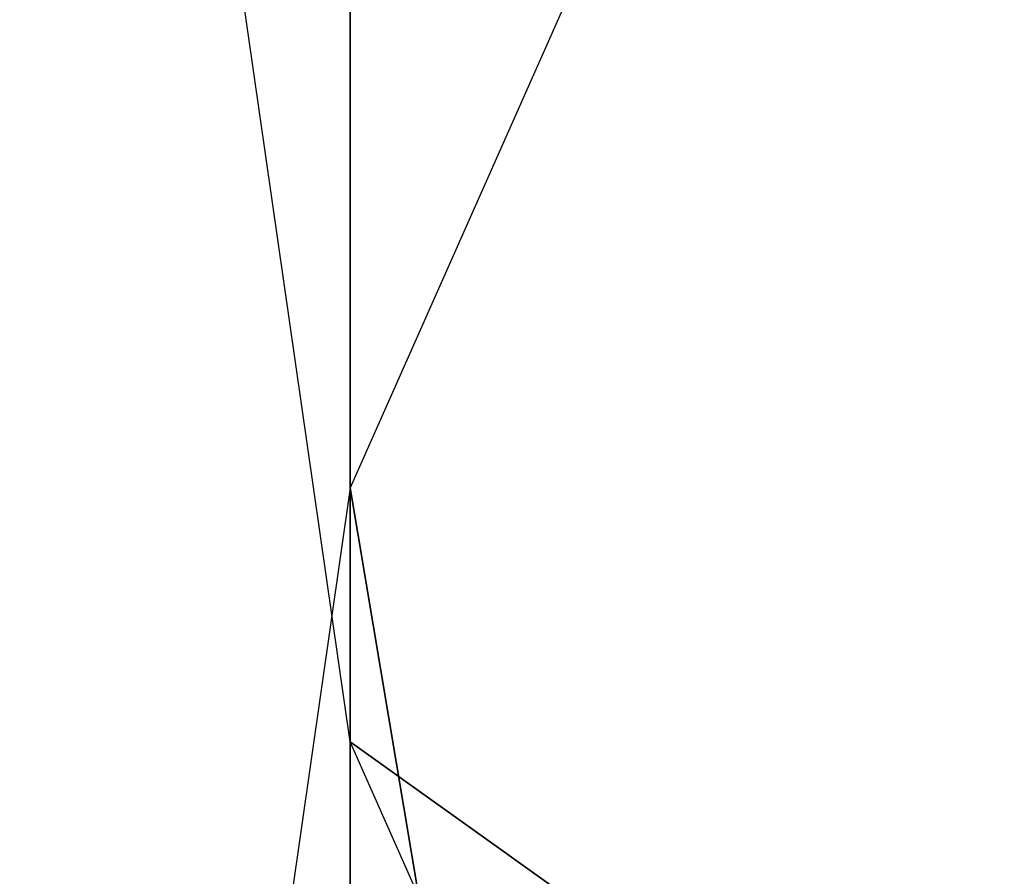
# Model space of a CAD drawing. Header units: millimetres. Extents: x 0 to 80, y -56 to 65.
# Tile 223 of 256: x 16.151 to 16.54, y -23.757 to -23.419. Entities that reach past the tile are written whole.
import ezdxf

# ---------------------------------------------------------------- set-up
doc = ezdxf.new("R2010")
doc.units = ezdxf.units.MM
doc.header["$LTSCALE"] = 25.4
doc.layers.get('0').update_dxf_attribs({"true_color": 0xff5454})

# ---------------------------------------------------------------- blocks, each defined once
blk = doc.blocks.new('SPIKE-LED-S-9101.STL')
at = {"color": 250, "true_color": 0x262626}
mesh = blk.add_polyface(dxfattribs=at)
corners = [(15.80137, -20.36955, 91.50093), (16.28174, -21.51434, 85.89048), (16.28174, -23.70381, 87.94139), (15.80137, -18.18007, 89.45003)]
mesh.append_faces([[corners[k] for k in face] for face in [(0, 1, 2), (1, 0, 3)]], dxfattribs={"vtx0": -1, "color": 250})
mesh = blk.add_polyface(dxfattribs=at)
corners = [(16.28174, -21.41423, 99.16228), (15.80137, -22.55902, 93.55183), (15.80137, -24.74849, 95.60274), (16.28174, -19.22476, 97.11137)]
mesh.append_faces([[corners[k] for k in face] for face in [(0, 1, 2), (1, 0, 3)]], dxfattribs={"vtx0": -1, "color": 250})
mesh = blk.add_polyface(dxfattribs=at)
corners = [(17.70438, -32.07476, 115.5741), (16.28174, -23.6037, 101.21318), (16.28174, -35.28089, 112.15134), (17.70438, -20.39757, 104.63593)]
mesh.append_faces([[corners[k] for k in face] for face in [(0, 1, 2), (1, 0, 3)]], dxfattribs={"vtx0": -1, "color": 250})
mesh = blk.add_polyface(dxfattribs=at)
corners = [(16.28174, -23.70381, 87.94139), (17.70438, -24.72047, 82.46774), (17.70438, -26.90994, 84.51864), (16.28174, -21.51434, 85.89048)]
mesh.append_faces([[corners[k] for k in face] for face in [(0, 1, 2), (1, 0, 3)]], dxfattribs={"vtx0": -1, "color": 250})
mesh = blk.add_polyface(dxfattribs=at)
corners = [(15.80137, -24.74849, 95.60274), (16.28174, -25.89328, 89.99229), (16.28174, -28.08276, 92.0432), (15.80137, -22.55902, 93.55183)]
mesh.append_faces([[corners[k] for k in face] for face in [(0, 1, 2), (1, 0, 3)]], dxfattribs={"vtx0": -1, "color": 250})
mesh = blk.add_polyface(dxfattribs=at)
corners = [(16.28174, -35.28089, 112.15134), (15.80137, -26.93797, 97.65364), (15.80137, -38.61515, 108.5918), (16.28174, -23.6037, 101.21318)]
mesh.append_faces([[corners[k] for k in face] for face in [(0, 1, 2), (1, 0, 3)]], dxfattribs={"vtx0": -1, "color": 250})

msp = doc.modelspace()

# ---------------------------------------------------------------- block references
at = {"color": 0}
msp.add_blockref('SPIKE-LED-S-9101.STL', (0, 0), dxfattribs=at)

doc.saveas('drawing.dxf')
